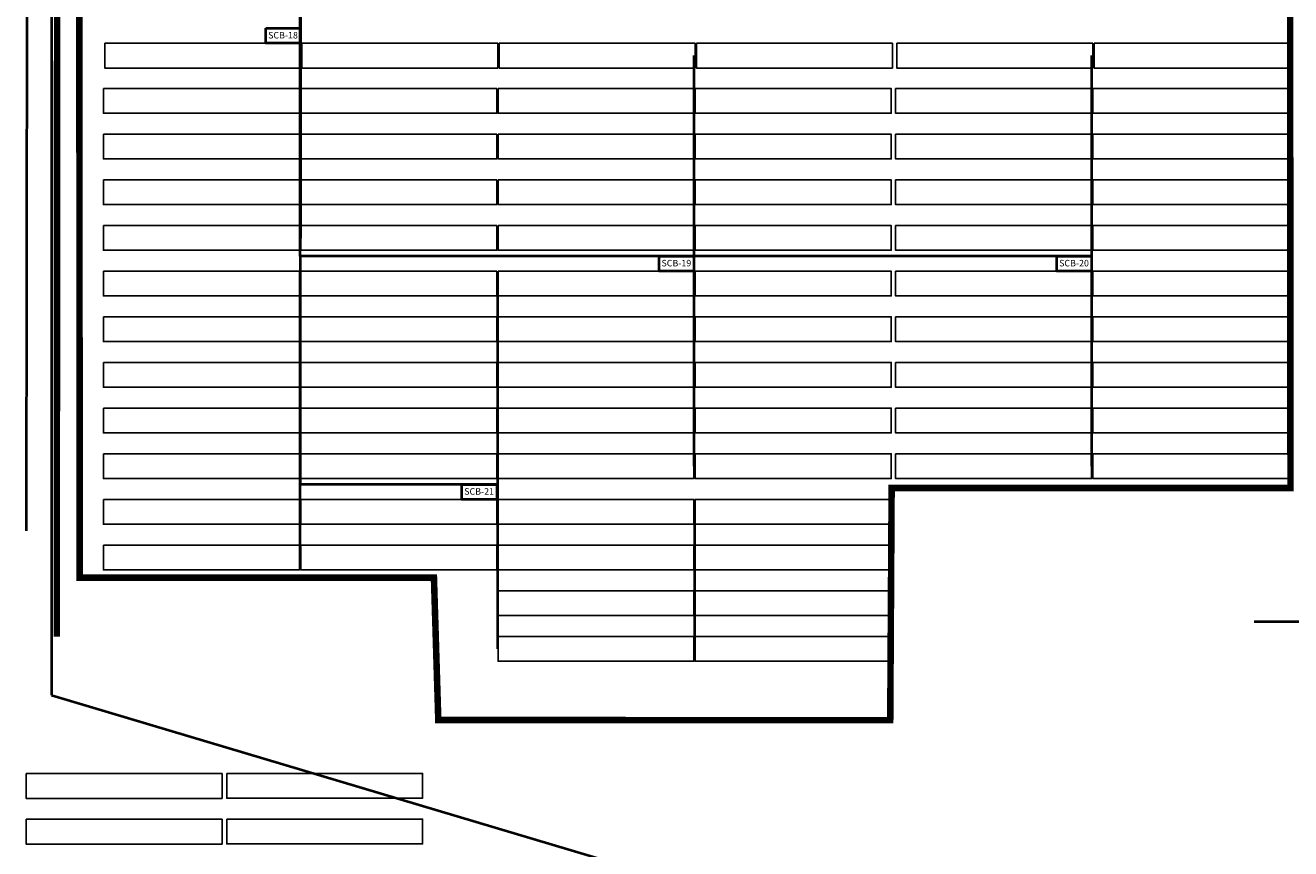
# Model space of a CAD drawing. Header units: inches. Extents: x 727810 to 1461440, y 2714588 to 5435005.
# Tile 160 of 233: x 729570 to 729764, y 2715768 to 2715894. Entities that reach past the tile are written whole.
import ezdxf

# ---------------------------------------------------------------- set-up
doc = ezdxf.new("R2010")
doc.units = ezdxf.units.IN
doc.header["$MEASUREMENT"] = 0
for name, color, linetype in [('DETAILS', 7, 'Continuous'), ('pl cable iength', 7, 'Continuous'), ('POLYLINE', 3, 'Continuous'), ('Saatvik', 5, 'Continuous'), ('SCB', 7, 'Continuous'), ('tranch', 7, 'Continuous')]:
    doc.layers.add(name, color=color, linetype=linetype)
doc.styles.get("Standard").update_dxf_attribs({"font": 'arial.ttf'})

msp = doc.modelspace()

# ---------------------------------------------------------------- linework, layer by layer
at = {"layer": 'DETAILS', "color": 5, "lineweight": 40}
for p, q in [((729573.66084, 2716087.42514), (729573.66084, 2715791.206)), ((729573.66084, 2716087.42514), (729573.66084, 2715791.206)), ((729573.66084, 2715791.206), (729965.54167, 2715674.45438)), ((729573.66084, 2715791.206), (729965.54167, 2715674.45438))]:
    msp.add_line(p, q, dxfattribs=at)
at = {"layer": 'DETAILS', "color": 6, "lineweight": 40}
for p, q in [((729611.73482, 2715858.52281), (729611.73482, 2716078.37548)), ((729611.73482, 2715858.52281), (729611.73482, 2716078.37548)), ((729733.08715, 2715858.52281), (729611.73482, 2715858.52281)), ((729733.08715, 2715858.52281), (729611.73482, 2715858.52281)), ((729611.81601, 2715823.52281), (729611.81601, 2715858.52281)), ((729611.81601, 2715823.52281), (729611.81601, 2715858.52281)), ((729641.88715, 2715823.52281), (729611.81601, 2715823.52281)), ((729641.88715, 2715823.52281), (729611.81601, 2715823.52281)), ((729757.9872, 2715802.52281), (729854.52715, 2715802.52281)), ((729757.9872, 2715802.52281), (729854.52715, 2715802.52281))]:
    msp.add_line(p, q, dxfattribs=at)
at = {"layer": 'pl cable iength', "color": 3, "lineweight": 40, "const_width": 1, "elevation": 0.29098}
msp.add_lwpolyline([(729556.81957, 2716092.81276), (729574.6043, 2716092.81276), (729574.44592, 2715800.18151)], dxfattribs=at)
at = {"layer": 'POLYLINE', "color": 0, "lineweight": 40}
msp.add_line((729570.3669, 2716317.52732), (729569.77771, 2715816.42619), dxfattribs=at)
at = {"layer": 'POLYLINE', "color": 0, "lineweight": 40, "const_width": 1}
msp.add_lwpolyline([(729577.5679, 2716323.72602), (729763.25862, 2716311.47521), (729763.5699, 2715822.96764), (729702.4299, 2715822.96764), (729702.21607, 2715787.38397), (729632.93168, 2715787.41129), (729632.26477, 2715809.23506), (729577.96813, 2715809.24433), (729577.5679, 2716323.72602)], dxfattribs=at)
at = {"layer": 'Saatvik', "color": 5}
for points in [[(729581.78715, 2715891.1612), (729611.82715, 2715891.1612), (729611.82715, 2715887.3612), (729581.78715, 2715887.3612), (729581.78715, 2715891.1612)], [(729612.02715, 2715891.1612), (729642.06715, 2715891.1612), (729642.06715, 2715887.3612), (729612.02715, 2715887.3612), (729612.02715, 2715891.1612)], [(729642.26715, 2715891.1612), (729672.30715, 2715891.1612), (729672.30715, 2715887.3612), (729642.26715, 2715887.3612), (729642.26715, 2715891.1612)], [(729672.50715, 2715891.1612), (729702.54715, 2715891.1612), (729702.54715, 2715887.3612), (729672.50715, 2715887.3612), (729672.50715, 2715891.1612)], [(729703.22715, 2715891.1612), (729733.26715, 2715891.1612), (729733.26715, 2715887.3612), (729703.22715, 2715887.3612), (729703.22715, 2715891.1612)], [(729733.46715, 2715891.1612), (729763.50715, 2715891.1612), (729763.50715, 2715887.3612), (729733.46715, 2715887.3612), (729733.46715, 2715891.1612)], [(729581.60715, 2715884.2212), (729611.64715, 2715884.2212), (729611.64715, 2715880.4212), (729581.60715, 2715880.4212), (729581.60715, 2715884.2212)], [(729611.84715, 2715884.2212), (729641.88715, 2715884.2212), (729641.88715, 2715880.4212), (729611.84715, 2715880.4212), (729611.84715, 2715884.2212)], [(729642.08715, 2715884.2212), (729672.12715, 2715884.2212), (729672.12715, 2715880.4212), (729642.08715, 2715880.4212), (729642.08715, 2715884.2212)], [(729672.32715, 2715884.2212), (729702.36715, 2715884.2212), (729702.36715, 2715880.4212), (729672.32715, 2715880.4212), (729672.32715, 2715884.2212)], [(729703.04715, 2715884.2212), (729733.08715, 2715884.2212), (729733.08715, 2715880.4212), (729703.04715, 2715880.4212), (729703.04715, 2715884.2212)], [(729733.28715, 2715884.2212), (729763.32715, 2715884.2212), (729763.32715, 2715880.4212), (729733.28715, 2715880.4212), (729733.28715, 2715884.2212)], [(729581.60715, 2715877.2212), (729611.64715, 2715877.2212), (729611.64715, 2715873.4212), (729581.60715, 2715873.4212), (729581.60715, 2715877.2212)], [(729611.84715, 2715877.2212), (729641.88715, 2715877.2212), (729641.88715, 2715873.4212), (729611.84715, 2715873.4212), (729611.84715, 2715877.2212)], [(729642.08715, 2715877.2212), (729672.12715, 2715877.2212), (729672.12715, 2715873.4212), (729642.08715, 2715873.4212), (729642.08715, 2715877.2212)], [(729672.32715, 2715877.2212), (729702.36715, 2715877.2212), (729702.36715, 2715873.4212), (729672.32715, 2715873.4212), (729672.32715, 2715877.2212)], [(729703.04715, 2715877.2212), (729733.08715, 2715877.2212), (729733.08715, 2715873.4212), (729703.04715, 2715873.4212), (729703.04715, 2715877.2212)], [(729733.28715, 2715877.2212), (729763.32715, 2715877.2212), (729763.32715, 2715873.4212), (729733.28715, 2715873.4212), (729733.28715, 2715877.2212)], [(729581.60715, 2715870.2212), (729611.64715, 2715870.2212), (729611.64715, 2715866.4212), (729581.60715, 2715866.4212), (729581.60715, 2715870.2212)], [(729611.84715, 2715870.2212), (729641.88715, 2715870.2212), (729641.88715, 2715866.4212), (729611.84715, 2715866.4212), (729611.84715, 2715870.2212)], [(729642.08715, 2715870.2212), (729672.12715, 2715870.2212), (729672.12715, 2715866.4212), (729642.08715, 2715866.4212), (729642.08715, 2715870.2212)], [(729672.32715, 2715870.2212), (729702.36715, 2715870.2212), (729702.36715, 2715866.4212), (729672.32715, 2715866.4212), (729672.32715, 2715870.2212)], [(729703.04715, 2715870.2212), (729733.08715, 2715870.2212), (729733.08715, 2715866.4212), (729703.04715, 2715866.4212), (729703.04715, 2715870.2212)], [(729733.28715, 2715870.2212), (729763.32715, 2715870.2212), (729763.32715, 2715866.4212), (729733.28715, 2715866.4212), (729733.28715, 2715870.2212)], [(729581.60715, 2715863.2212), (729611.64715, 2715863.2212), (729611.64715, 2715859.4212), (729581.60715, 2715859.4212), (729581.60715, 2715863.2212)], [(729611.84715, 2715863.2212), (729641.88715, 2715863.2212), (729641.88715, 2715859.4212), (729611.84715, 2715859.4212), (729611.84715, 2715863.2212)], [(729642.08715, 2715863.2212), (729672.12715, 2715863.2212), (729672.12715, 2715859.4212), (729642.08715, 2715859.4212), (729642.08715, 2715863.2212)], [(729672.32715, 2715863.2212), (729702.36715, 2715863.2212), (729702.36715, 2715859.4212), (729672.32715, 2715859.4212), (729672.32715, 2715863.2212)], [(729703.04715, 2715863.2212), (729733.08715, 2715863.2212), (729733.08715, 2715859.4212), (729703.04715, 2715859.4212), (729703.04715, 2715863.2212)], [(729733.28715, 2715863.2212), (729763.32715, 2715863.2212), (729763.32715, 2715859.4212), (729733.28715, 2715859.4212), (729733.28715, 2715863.2212)], [(729581.60715, 2715856.2212), (729611.64715, 2715856.2212), (729611.64715, 2715852.4212), (729581.60715, 2715852.4212), (729581.60715, 2715856.2212)], [(729611.84715, 2715856.2212), (729641.88715, 2715856.2212), (729641.88715, 2715852.4212), (729611.84715, 2715852.4212), (729611.84715, 2715856.2212)], [(729642.08715, 2715856.2212), (729672.12715, 2715856.2212), (729672.12715, 2715852.4212), (729642.08715, 2715852.4212), (729642.08715, 2715856.2212)], [(729672.32715, 2715856.2212), (729702.36715, 2715856.2212), (729702.36715, 2715852.4212), (729672.32715, 2715852.4212), (729672.32715, 2715856.2212)], [(729703.04715, 2715856.2212), (729733.08715, 2715856.2212), (729733.08715, 2715852.4212), (729703.04715, 2715852.4212), (729703.04715, 2715856.2212)], [(729733.28715, 2715856.2212), (729763.32715, 2715856.2212), (729763.32715, 2715852.4212), (729733.28715, 2715852.4212), (729733.28715, 2715856.2212)], [(729581.60715, 2715849.2212), (729611.64715, 2715849.2212), (729611.64715, 2715845.4212), (729581.60715, 2715845.4212), (729581.60715, 2715849.2212)], [(729611.84715, 2715849.2212), (729641.88715, 2715849.2212), (729641.88715, 2715845.4212), (729611.84715, 2715845.4212), (729611.84715, 2715849.2212)], [(729642.08715, 2715849.2212), (729672.12715, 2715849.2212), (729672.12715, 2715845.4212), (729642.08715, 2715845.4212), (729642.08715, 2715849.2212)], [(729672.32715, 2715849.2212), (729702.36715, 2715849.2212), (729702.36715, 2715845.4212), (729672.32715, 2715845.4212), (729672.32715, 2715849.2212)], [(729703.04715, 2715849.2212), (729733.08715, 2715849.2212), (729733.08715, 2715845.4212), (729703.04715, 2715845.4212), (729703.04715, 2715849.2212)], [(729733.28715, 2715849.2212), (729763.32715, 2715849.2212), (729763.32715, 2715845.4212), (729733.28715, 2715845.4212), (729733.28715, 2715849.2212)], [(729581.60715, 2715842.2212), (729611.64715, 2715842.2212), (729611.64715, 2715838.4212), (729581.60715, 2715838.4212), (729581.60715, 2715842.2212)], [(729611.84715, 2715842.2212), (729641.88715, 2715842.2212), (729641.88715, 2715838.4212), (729611.84715, 2715838.4212), (729611.84715, 2715842.2212)], [(729642.08715, 2715842.2212), (729672.12715, 2715842.2212), (729672.12715, 2715838.4212), (729642.08715, 2715838.4212), (729642.08715, 2715842.2212)], [(729672.32715, 2715842.2212), (729702.36715, 2715842.2212), (729702.36715, 2715838.4212), (729672.32715, 2715838.4212), (729672.32715, 2715842.2212)], [(729703.04715, 2715842.2212), (729733.08715, 2715842.2212), (729733.08715, 2715838.4212), (729703.04715, 2715838.4212), (729703.04715, 2715842.2212)], [(729733.28715, 2715842.2212), (729763.32715, 2715842.2212), (729763.32715, 2715838.4212), (729733.28715, 2715838.4212), (729733.28715, 2715842.2212)], [(729581.60715, 2715835.2212), (729611.64715, 2715835.2212), (729611.64715, 2715831.4212), (729581.60715, 2715831.4212), (729581.60715, 2715835.2212)], [(729611.84715, 2715835.2212), (729641.88715, 2715835.2212), (729641.88715, 2715831.4212), (729611.84715, 2715831.4212), (729611.84715, 2715835.2212)], [(729642.08715, 2715835.2212), (729672.12715, 2715835.2212), (729672.12715, 2715831.4212), (729642.08715, 2715831.4212), (729642.08715, 2715835.2212)], [(729672.32715, 2715835.2212), (729702.36715, 2715835.2212), (729702.36715, 2715831.4212), (729672.32715, 2715831.4212), (729672.32715, 2715835.2212)], [(729703.04715, 2715835.2212), (729733.08715, 2715835.2212), (729733.08715, 2715831.4212), (729703.04715, 2715831.4212), (729703.04715, 2715835.2212)], [(729733.28715, 2715835.2212), (729763.32715, 2715835.2212), (729763.32715, 2715831.4212), (729733.28715, 2715831.4212), (729733.28715, 2715835.2212)], [(729581.60715, 2715828.2212), (729611.64715, 2715828.2212), (729611.64715, 2715824.4212), (729581.60715, 2715824.4212), (729581.60715, 2715828.2212)], [(729611.84715, 2715828.2212), (729641.88715, 2715828.2212), (729641.88715, 2715824.4212), (729611.84715, 2715824.4212), (729611.84715, 2715828.2212)], [(729642.08715, 2715828.2212), (729672.12715, 2715828.2212), (729672.12715, 2715824.4212), (729642.08715, 2715824.4212), (729642.08715, 2715828.2212)], [(729672.32715, 2715828.2212), (729702.36715, 2715828.2212), (729702.36715, 2715824.4212), (729672.32715, 2715824.4212), (729672.32715, 2715828.2212)], [(729703.04715, 2715828.2212), (729733.08715, 2715828.2212), (729733.08715, 2715824.4212), (729703.04715, 2715824.4212), (729703.04715, 2715828.2212)], [(729733.28715, 2715828.2212), (729763.32715, 2715828.2212), (729763.32715, 2715824.4212), (729733.28715, 2715824.4212), (729733.28715, 2715828.2212)], [(729581.60715, 2715821.2212), (729611.64715, 2715821.2212), (729611.64715, 2715817.4212), (729581.60715, 2715817.4212), (729581.60715, 2715821.2212)], [(729611.84715, 2715821.2212), (729641.88715, 2715821.2212), (729641.88715, 2715817.4212), (729611.84715, 2715817.4212), (729611.84715, 2715821.2212)], [(729642.08715, 2715821.2212), (729672.12715, 2715821.2212), (729672.12715, 2715817.4212), (729642.08715, 2715817.4212), (729642.08715, 2715821.2212)], [(729672.32715, 2715821.2212), (729702.36715, 2715821.2212), (729702.36715, 2715817.4212), (729672.32715, 2715817.4212), (729672.32715, 2715821.2212)], [(729581.60715, 2715814.2212), (729611.64715, 2715814.2212), (729611.64715, 2715810.4212), (729581.60715, 2715810.4212), (729581.60715, 2715814.2212)], [(729611.84715, 2715814.2212), (729641.88715, 2715814.2212), (729641.88715, 2715810.4212), (729611.84715, 2715810.4212), (729611.84715, 2715814.2212)], [(729642.08715, 2715814.2212), (729672.12715, 2715814.2212), (729672.12715, 2715810.4212), (729642.08715, 2715810.4212), (729642.08715, 2715814.2212)], [(729672.32715, 2715814.2212), (729702.36715, 2715814.2212), (729702.36715, 2715810.4212), (729672.32715, 2715810.4212), (729672.32715, 2715814.2212)], [(729642.08715, 2715807.2212), (729672.12715, 2715807.2212), (729672.12715, 2715803.4212), (729642.08715, 2715803.4212), (729642.08715, 2715807.2212)], [(729672.32715, 2715807.2212), (729702.36715, 2715807.2212), (729702.36715, 2715803.4212), (729672.32715, 2715803.4212), (729672.32715, 2715807.2212)], [(729642.08715, 2715800.2212), (729672.12715, 2715800.2212), (729672.12715, 2715796.4212), (729642.08715, 2715796.4212), (729642.08715, 2715800.2212)], [(729672.32715, 2715800.2212), (729702.36715, 2715800.2212), (729702.36715, 2715796.4212), (729672.32715, 2715796.4212), (729672.32715, 2715800.2212)], [(729569.75124, 2715779.19597), (729599.79124, 2715779.19597), (729599.79124, 2715775.39597), (729569.75124, 2715775.39597), (729569.75124, 2715779.19597)], [(729600.49124, 2715779.22119), (729630.53124, 2715779.22119), (729630.53124, 2715775.42119), (729600.49124, 2715775.42119), (729600.49124, 2715779.22119)], [(729569.75124, 2715772.19597), (729599.79124, 2715772.19597), (729599.79124, 2715768.39597), (729569.75124, 2715768.39597), (729569.75124, 2715772.19597)], [(729600.49124, 2715772.22119), (729630.53124, 2715772.22119), (729630.53124, 2715768.42119), (729600.49124, 2715768.42119), (729600.49124, 2715772.22119)]]:
    msp.add_lwpolyline(points, dxfattribs=at)
at = {"layer": 'SCB', "lineweight": 40}
for points in [[(729606.4872, 2715893.46281), (729611.82715, 2715893.46281), (729611.82715, 2715891.1612), (729606.4872, 2715891.1612)], [(729666.7872, 2715858.52281), (729672.12715, 2715858.52281), (729672.12715, 2715856.2212), (729666.7872, 2715856.2212)], [(729727.7472, 2715858.52281), (729733.08715, 2715858.52281), (729733.08715, 2715856.2212), (729727.7472, 2715856.2212)], [(729636.5472, 2715823.52281), (729641.88715, 2715823.52281), (729641.88715, 2715821.2212), (729636.5472, 2715821.2212)]]:
    msp.add_lwpolyline(points, close=True, dxfattribs=at)
at = {"layer": 'tranch', "const_width": 0.4}
for points in [[(729611.82715, 2715892.31201), (729611.82715, 2715924.2312)], [(729611.82715, 2715892.31201), (729611.82715, 2715861.2312)], [(729672.12715, 2715857.37201), (729672.12715, 2715889.2912)], [(729733.08715, 2715857.37201), (729733.08715, 2715889.2912)], [(729672.12715, 2715857.37201), (729672.12715, 2715826.2912)], [(729733.08715, 2715857.37201), (729733.08715, 2715826.2912)], [(729611.74176, 2715812.32741), (729611.74176, 2715854.3212)], [(729642.04673, 2715822.41693), (729642.04673, 2715854.42499)], [(729642.04673, 2715822.41693), (729642.04673, 2715798.27558)], [(729672.24797, 2715819.24081), (729672.24797, 2715798.17825)]]:
    msp.add_lwpolyline(points, dxfattribs=at)

# ---------------------------------------------------------------- texts
at = {"layer": 'SCB', "color": 7, "lineweight": 40, "char_height": 1, "attachment_point": 1}
for s, insert in [('SCB-18', (729606.84553, 2715892.89231)), ('SCB-18', (729606.84553, 2715892.89231)), ('SCB-19', (729667.14553, 2715857.95231)), ('SCB-19', (729667.14553, 2715857.95231)), ('SCB-20', (729728.10553, 2715857.95231)), ('SCB-20', (729728.10553, 2715857.95231)), ('SCB-21', (729636.90553, 2715822.95231)), ('SCB-21', (729636.90553, 2715822.95231))]:
    msp.add_mtext_dynamic_manual_height_columns(s, width=10.9628712, gutter_width=20.36957, heights=[0], dxfattribs=dict(at, insert=insert))

doc.saveas('drawing.dxf')
